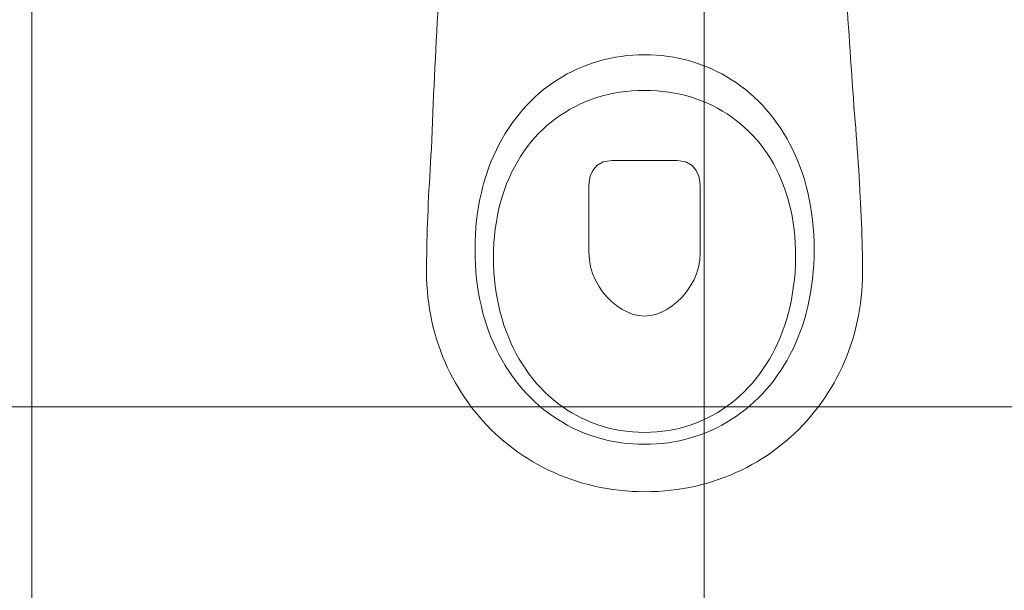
# Model space of a CAD drawing. Header units: centimetres. Extents: x 88729 to 133553, y -16225 to 14174.
# Tile 158 of 231: x 91673 to 91754, y -6389 to -6342. Entities that reach past the tile are written whole.
import ezdxf
from ezdxf.enums import TextEntityAlignment as Align

# ---------------------------------------------------------------- set-up
doc = ezdxf.new("R2010")
doc.units = ezdxf.units.CM
doc.layers.add('A-ARMATURA', color=252, linetype='Continuous', lineweight=5)
for name, color, linetype in [('A-SCIANY', 252, 'Continuous'), ('A-SUFITY', 252, 'Continuous'), ('E_PODKLAD', 7, 'Continuous'), ('R-MET-IWE', 252, 'Continuous')]:
    doc.layers.add(name, color=color, linetype=linetype)
doc.styles.get("Standard").update_dxf_attribs({"font": 'txt.shx'})

# ---------------------------------------------------------------- blocks, each defined once
blk = doc.blocks.new('A$C04280096')
at = {"layer": 'A-ARMATURA'}
for p, q in [((-42.38, -315.84), (-46.81, -317.38)), ((-37.89, -314.45), (-42.38, -315.84)), ((-33.34, -313.23), (-37.89, -314.45)), ((-28.73, -312.16), (-33.34, -313.23)), ((-24.06, -311.25), (-28.73, -312.16)), ((-19.35, -310.5), (-24.06, -311.25)), ((-14.58, -309.92), (-19.35, -310.5)), ((-9.76, -309.5), (-14.58, -309.92)), ((-4.9, -309.25), (-9.76, -309.5)), ((0, -309.16), (-4.9, -309.25)), ((4.9, -309.25), (0, -309.16)), ((9.76, -309.5), (4.9, -309.25)), ((14.58, -309.92), (9.76, -309.5)), ((19.35, -310.5), (14.58, -309.92)), ((24.06, -311.25), (19.35, -310.5)), ((28.73, -312.16), (24.06, -311.25)), ((33.34, -313.23), (28.73, -312.16)), ((37.89, -314.45), (33.34, -313.23)), ((42.38, -315.84), (37.89, -314.45)), ((46.81, -317.38), (42.38, -315.84)), ((-63.82, -325.07), (-67.89, -327.36)), ((-59.68, -322.92), (-63.82, -325.07)), ((-55.46, -320.92), (-59.68, -322.92)), ((-51.17, -319.07), (-55.46, -320.92)), ((-46.81, -317.38), (-51.17, -319.07)), ((51.17, -319.07), (46.81, -317.38)), ((55.46, -320.92), (51.17, -319.07)), ((59.68, -322.92), (55.46, -320.92)), ((63.82, -325.07), (59.68, -322.92)), ((67.89, -327.36), (63.82, -325.07)), ((-75.77, -332.39), (-79.59, -335.12)), ((-71.87, -329.8), (-75.77, -332.39)), ((-67.89, -327.36), (-71.87, -329.8)), ((71.87, -329.8), (67.89, -327.36)), ((75.77, -332.39), (71.87, -329.8)), ((79.59, -335.12), (75.77, -332.39)), ((-86.95, -341.01), (-90.49, -344.16)), ((-83.31, -338), (-86.95, -341.01)), ((-79.59, -335.12), (-83.31, -338)), ((-24.7, -340.84), (-29.43, -341.81)), ((-19.9, -340.03), (-24.7, -340.84)), ((-15.02, -339.41), (-19.9, -340.03)), ((-10.08, -338.96), (-15.02, -339.41)), ((-5.07, -338.68), (-10.08, -338.96)), ((0, -338.59), (-5.07, -338.68)), ((5.19, -338.69), (0, -338.59)), ((10.32, -338.97), (5.19, -338.69)), ((15.37, -339.45), (10.32, -338.97)), ((20.35, -340.1), (15.37, -339.45)), ((25.25, -340.95), (20.35, -340.1)), ((30.07, -341.97), (25.25, -340.95)), ((83.31, -338), (79.59, -335.12)), ((86.95, -341.01), (83.31, -338)), ((90.49, -344.16), (86.95, -341.01)), ((-93.93, -347.45), (-97.27, -350.88)), ((-90.49, -344.16), (-93.93, -347.45)), ((-51.87, -349.23), (-56.1, -351.2)), ((-47.56, -347.41), (-51.87, -349.23)), ((-43.15, -345.76), (-47.56, -347.41)), ((-38.66, -344.28), (-43.15, -345.76)), ((-34.09, -342.96), (-38.66, -344.28)), ((-29.43, -341.81), (-34.09, -342.96)), ((34.81, -343.17), (30.07, -341.97)), ((39.46, -344.55), (34.81, -343.17)), ((44.03, -346.11), (39.46, -344.55)), ((48.5, -347.84), (44.03, -346.11)), ((52.88, -349.74), (48.5, -347.84)), ((93.93, -347.45), (90.49, -344.16)), ((97.27, -350.88), (93.93, -347.45)), ((-173.36, -358.21), (-172.87, -352.37)), ((-100.5, -354.44), (-103.63, -358.14)), ((-97.27, -350.88), (-100.5, -354.44)), ((-64.25, -355.64), (-68.18, -358.09)), ((-60.22, -353.34), (-64.25, -355.64)), ((-56.1, -351.2), (-60.22, -353.34)), ((57.15, -351.81), (52.88, -349.74)), ((61.33, -354.05), (57.15, -351.81)), ((65.4, -356.46), (61.33, -354.05)), ((69.37, -359.03), (65.4, -356.46)), ((100.5, -354.44), (97.27, -350.88)), ((103.63, -358.14), (100.5, -354.44)), ((-174.29, -369.84), (-173.83, -364.03)), ((-173.83, -364.03), (-173.36, -358.21)), ((-106.66, -361.96), (-109.57, -365.92)), ((-103.63, -358.14), (-106.66, -361.96)), ((-75.72, -363.46), (-79.33, -366.37)), ((-72.01, -360.7), (-75.72, -363.46)), ((-68.18, -358.09), (-72.01, -360.7)), ((73.22, -361.76), (69.37, -359.03)), ((76.96, -364.64), (73.22, -361.76)), ((80.59, -367.69), (76.96, -364.64)), ((106.66, -361.96), (103.63, -358.14)), ((109.57, -365.92), (106.66, -361.96)), ((-174.74, -375.62), (-174.29, -369.84)), ((-112.36, -370), (-115.04, -374.21)), ((-109.57, -365.92), (-112.36, -370)), ((-86.19, -372.63), (-89.45, -375.99)), ((-82.82, -369.43), (-86.19, -372.63)), ((-79.33, -366.37), (-82.82, -369.43)), ((84.09, -370.89), (80.59, -367.69)), ((87.47, -374.25), (84.09, -370.89)), ((112.36, -370), (109.57, -365.92)), ((115.04, -374.21), (112.36, -370)), ((-175.6, -387.13), (-175.17, -381.39)), ((-175.17, -381.39), (-174.74, -375.62)), ((-117.6, -378.55), (-120.03, -383.01)), ((-115.04, -374.21), (-117.6, -378.55)), ((-92.58, -379.48), (-95.59, -383.12)), ((-89.45, -375.99), (-92.58, -379.48)), ((90.73, -377.76), (87.47, -374.25)), ((93.86, -381.42), (90.73, -377.76)), ((96.85, -385.22), (93.86, -381.42)), ((117.6, -378.55), (115.04, -374.21)), ((120.03, -383.01), (117.6, -378.55)), ((-176, -392.84), (-175.6, -387.13)), ((-122.34, -387.59), (-124.52, -392.3)), ((-120.03, -383.01), (-122.34, -387.59)), ((-98.46, -386.9), (-101.21, -390.81)), ((-95.59, -383.12), (-98.46, -386.9)), ((99.71, -389.17), (96.85, -385.22)), ((102.43, -393.27), (99.71, -389.17)), ((122.34, -387.59), (120.03, -383.01)), ((124.52, -392.3), (122.34, -387.59)), ((175.96, -386.92), (176.34, -392.64)), ((-176.4, -398.53), (-176, -392.84)), ((-126.57, -397.12), (-128.49, -402.06)), ((-124.52, -392.3), (-126.57, -397.12)), ((-103.82, -394.86), (-106.29, -399.05)), ((-101.21, -390.81), (-103.82, -394.86)), ((-34.11, -397.56), (-39.28, -400.49)), ((-26.84, -396.45), (-34.11, -397.56)), ((-2.06, -396.45), (-26.84, -396.45)), ((26.95, -396.45), (-2.06, -396.45)), ((34.23, -397.56), (26.95, -396.45)), ((39.4, -400.49), (34.23, -397.56)), ((105.01, -397.5), (102.43, -393.27)), ((107.45, -401.88), (105.01, -397.5)), ((126.57, -397.12), (124.52, -392.3)), ((128.49, -402.06), (126.57, -397.12)), ((176.34, -392.64), (176.7, -398.34)), ((-177.13, -409.8), (-176.77, -404.18)), ((-176.77, -404.18), (-176.4, -398.53)), ((-128.49, -402.06), (-130.27, -407.12)), ((-108.62, -403.37), (-110.8, -407.82)), ((-106.29, -399.05), (-108.62, -403.37)), ((-42.7, -404.65), (-44.69, -409.42)), ((-39.28, -400.49), (-42.7, -404.65)), ((42.81, -404.62), (39.4, -400.49)), ((44.81, -409.36), (42.81, -404.62)), ((109.74, -406.39), (107.45, -401.88)), ((111.87, -411.04), (109.74, -406.39)), ((130.27, -407.12), (128.49, -402.06)), ((176.7, -398.34), (177.04, -404.01)), ((177.04, -404.01), (177.37, -409.64)), ((-177.47, -415.39), (-177.13, -409.8)), ((-131.9, -412.29), (-133.4, -417.57)), ((-130.27, -407.12), (-131.9, -412.29)), ((-112.84, -412.39), (-114.73, -417.1)), ((-110.8, -407.82), (-112.84, -412.39)), ((-45.63, -414.21), (-45.84, -418.41)), ((-44.69, -409.42), (-45.63, -414.21)), ((45.75, -414.09), (44.81, -409.36)), ((45.97, -418.21), (45.75, -414.09)), ((113.86, -415.82), (111.87, -411.04)), ((131.9, -412.29), (130.27, -407.12)), ((133.4, -417.57), (131.9, -412.29)), ((177.37, -409.64), (177.68, -415.24)), ((-178.1, -426.45), (-177.79, -420.94)), ((-177.79, -420.94), (-177.47, -415.39)), ((-133.4, -417.57), (-134.75, -422.97)), ((-116.46, -421.93), (-118.04, -426.88)), ((-114.73, -417.1), (-116.46, -421.93)), ((-45.84, -418.41), (-45.97, -472.78)), ((45.97, -472.5), (45.97, -418.21)), ((115.69, -420.74), (113.86, -415.82)), ((117.36, -425.78), (115.69, -420.74)), ((134.75, -422.97), (133.4, -417.57)), ((177.68, -415.24), (177.98, -420.8)), ((177.98, -420.8), (178.26, -426.32)), ((-178.38, -431.91), (-178.1, -426.45)), ((-135.95, -428.48), (-137, -434.1)), ((-134.75, -422.97), (-135.95, -428.48)), ((-118.04, -426.88), (-119.46, -431.95)), ((118.86, -430.95), (117.36, -425.78)), ((135.95, -428.48), (134.75, -422.97)), ((137, -434.1), (135.95, -428.48)), ((178.26, -426.32), (178.52, -431.8)), ((-178.89, -442.71), (-178.64, -437.34)), ((-178.64, -437.34), (-178.38, -431.91)), ((-137, -434.1), (-137.9, -439.82)), ((-120.71, -437.15), (-121.8, -442.46)), ((-119.46, -431.95), (-120.71, -437.15)), ((120.2, -436.25), (118.86, -430.95)), ((121.37, -441.67), (120.2, -436.25)), ((137.9, -439.82), (137, -434.1)), ((178.52, -431.8), (178.76, -437.24)), ((178.76, -437.24), (178.98, -442.63)), ((-179.1, -448.04), (-178.89, -442.71)), ((-138.64, -445.65), (-139.22, -451.58)), ((-137.9, -439.82), (-138.64, -445.65)), ((-121.8, -442.46), (-122.72, -447.88)), ((122.37, -447.21), (121.37, -441.67)), ((138.64, -445.65), (137.9, -439.82)), ((139.22, -451.58), (138.64, -445.65)), ((178.98, -442.63), (179.18, -447.97)), ((-179.47, -458.55), (-179.3, -453.32)), ((-179.3, -453.32), (-179.1, -448.04)), ((-139.22, -451.58), (-139.64, -457.62)), ((-123.47, -453.42), (-124.05, -459.07)), ((-122.72, -447.88), (-123.47, -453.42)), ((123.2, -452.88), (122.37, -447.21)), ((123.84, -458.66), (123.2, -452.88)), ((139.64, -457.62), (139.22, -451.58)), ((179.18, -447.97), (179.36, -453.26)), ((179.36, -453.26), (179.52, -458.49)), ((-179.62, -463.72), (-179.47, -458.55)), ((-139.64, -457.62), (-139.89, -463.76)), ((-124.05, -459.07), (-124.44, -464.83)), ((124.31, -464.55), (123.84, -458.66)), ((139.89, -463.76), (139.64, -457.62)), ((179.52, -458.49), (179.65, -463.67)), ((-179.84, -473.89), (-179.74, -468.83)), ((-179.74, -468.83), (-179.62, -463.72)), ((-139.89, -463.76), (-139.97, -469.99)), ((-139.97, -469.99), (-139.89, -476.23)), ((-139.97, -469.99), (-139.97, -469.99)), ((-124.66, -470.71), (-124.69, -476.68)), ((-124.44, -464.83), (-124.66, -470.71)), ((124.59, -470.56), (124.31, -464.55)), ((124.69, -476.68), (124.59, -470.56)), ((139.97, -469.99), (139.89, -463.76)), ((139.89, -476.23), (139.97, -469.99)), ((139.97, -469.99), (139.97, -469.99)), ((179.65, -463.67), (179.76, -468.8)), ((179.76, -468.8), (179.85, -473.86)), ((-179.95, -483.81), (-179.91, -478.88)), ((-179.91, -478.88), (-179.84, -473.89)), ((-139.89, -476.23), (-139.64, -482.37)), ((-124.69, -476.68), (-124.54, -482.67)), ((-124.69, -476.68), (-124.69, -476.68)), ((-45.97, -472.78), (-45.58, -478.69)), ((-45.58, -478.69), (-44.5, -484.45)), ((44.55, -484.25), (45.6, -478.45)), ((45.6, -478.45), (45.97, -472.5)), ((45.97, -472.5), (45.97, -472.5)), ((124.6, -482.67), (124.69, -476.68)), ((124.69, -476.68), (124.69, -476.68)), ((139.64, -482.37), (139.89, -476.23)), ((179.85, -473.86), (179.92, -478.86)), ((179.92, -478.86), (179.95, -483.8)), ((-179.97, -488.67), (-179.95, -483.81)), ((-139.64, -482.37), (-139.22, -488.41)), ((-124.54, -482.67), (-124.21, -488.57)), ((-44.5, -484.45), (-42.8, -490)), ((42.86, -489.83), (44.55, -484.25)), ((124.33, -488.57), (124.6, -482.67)), ((139.22, -488.41), (139.64, -482.37)), ((179.95, -483.8), (179.97, -488.67)), ((-179.9, -493.91), (-179.97, -488.67)), ((-179.69, -499.11), (-179.9, -493.91)), ((-139.22, -488.41), (-138.64, -494.34)), ((-138.64, -494.34), (-137.9, -500.17)), ((-124.21, -488.57), (-123.72, -494.38)), ((-123.72, -494.38), (-123.06, -500.1)), ((-42.8, -490), (-40.54, -495.31)), ((-40.54, -495.31), (-37.77, -500.33)), ((37.83, -500.22), (40.6, -495.17)), ((40.6, -495.17), (42.86, -489.83)), ((123.27, -500.1), (123.88, -494.38)), ((123.88, -494.38), (124.33, -488.57)), ((137.9, -500.17), (138.64, -494.34)), ((138.64, -494.34), (139.22, -488.41)), ((179.9, -493.91), (179.69, -499.11)), ((179.97, -488.67), (179.9, -493.91)), ((-179.34, -504.28), (-179.69, -499.11)), ((-137.9, -500.17), (-137, -505.89)), ((-123.06, -500.1), (-122.24, -505.72)), ((-37.77, -500.33), (-34.56, -505.01)), ((34.62, -504.92), (37.83, -500.22)), ((122.48, -505.72), (123.27, -500.1)), ((137, -505.89), (137.9, -500.17)), ((179.69, -499.11), (179.33, -504.28)), ((-178.86, -509.4), (-179.34, -504.28)), ((-178.24, -514.48), (-178.86, -509.4)), ((-137, -505.89), (-135.95, -511.51)), ((-135.95, -511.51), (-134.75, -517.02)), ((-122.24, -505.72), (-121.25, -511.25)), ((-121.25, -511.25), (-120.1, -516.68)), ((-34.56, -505.01), (-30.96, -509.31)), ((-30.96, -509.31), (-27.04, -513.18)), ((27.08, -513.13), (31.01, -509.24)), ((31.01, -509.24), (34.62, -504.92)), ((120.41, -516.68), (121.53, -511.25)), ((121.53, -511.25), (122.48, -505.72)), ((134.75, -517.02), (135.95, -511.51)), ((135.95, -511.51), (137, -505.89)), ((178.85, -509.4), (178.22, -514.48)), ((179.33, -504.28), (178.85, -509.4)), ((-177.49, -519.52), (-178.24, -514.48)), ((-176.61, -524.51), (-177.49, -519.52)), ((-134.75, -517.02), (-133.4, -522.41)), ((-120.1, -516.68), (-118.8, -522)), ((-27.04, -513.18), (-22.85, -516.58)), ((-22.85, -516.58), (-18.45, -519.47)), ((-18.45, -519.47), (-13.91, -521.79)), ((13.92, -521.78), (18.47, -519.45)), ((18.47, -519.45), (22.88, -516.55)), ((22.88, -516.55), (27.08, -513.13)), ((119.13, -522), (120.41, -516.68)), ((133.4, -522.41), (134.75, -517.02)), ((177.46, -519.52), (176.57, -524.51)), ((178.22, -514.48), (177.46, -519.52)), ((-175.6, -529.45), (-176.61, -524.51)), ((-133.4, -522.41), (-131.9, -527.7)), ((-131.9, -527.7), (-130.27, -532.87)), ((-118.8, -522), (-117.34, -527.21)), ((-117.34, -527.21), (-115.73, -532.32)), ((-13.91, -521.79), (-9.28, -523.5)), ((-9.28, -523.5), (-4.62, -524.57)), ((-4.62, -524.57), (0, -524.93)), ((0, -524.93), (4.62, -524.56)), ((4.62, -524.56), (9.29, -523.5)), ((9.29, -523.5), (13.92, -521.78)), ((116.1, -532.32), (117.69, -527.21)), ((117.69, -527.21), (119.13, -522)), ((130.27, -532.87), (131.9, -527.7)), ((131.9, -527.7), (133.4, -522.41)), ((176.57, -524.51), (175.55, -529.45)), ((-174.46, -534.34), (-175.6, -529.45)), ((-173.19, -539.18), (-174.46, -534.34)), ((-130.27, -532.87), (-128.49, -537.93)), ((-115.73, -532.32), (-113.97, -537.32)), ((114.35, -537.32), (116.1, -532.32)), ((128.49, -537.93), (130.27, -532.87)), ((174.4, -534.34), (173.12, -539.18)), ((175.55, -529.45), (174.4, -534.34)), ((-171.8, -543.97), (-173.19, -539.18)), ((-170.29, -548.7), (-171.8, -543.97)), ((-128.49, -537.93), (-126.57, -542.87)), ((-126.57, -542.87), (-124.52, -547.69)), ((-113.97, -537.32), (-112.07, -542.2)), ((-112.07, -542.2), (-110.02, -546.96)), ((110.41, -546.96), (112.46, -542.2)), ((112.46, -542.2), (114.35, -537.32)), ((124.52, -547.69), (126.57, -542.87)), ((126.57, -542.87), (128.49, -537.93)), ((171.72, -543.97), (170.19, -548.7)), ((173.12, -539.18), (171.72, -543.97)), ((-168.66, -553.37), (-170.29, -548.7)), ((-124.52, -547.69), (-122.34, -552.4)), ((-122.34, -552.4), (-120.03, -556.98)), ((-110.02, -546.96), (-107.83, -551.6)), ((-107.83, -551.6), (-105.51, -556.12)), ((105.9, -556.12), (108.23, -551.6)), ((108.23, -551.6), (110.41, -546.96)), ((120.03, -556.98), (122.34, -552.4)), ((122.34, -552.4), (124.52, -547.69)), ((170.19, -548.7), (168.54, -553.37)), ((-166.9, -557.98), (-168.66, -553.37)), ((-165.03, -562.53), (-166.9, -557.98)), ((-120.03, -556.98), (-117.6, -561.44)), ((-105.51, -556.12), (-103.04, -560.51)), ((-103.04, -560.51), (-100.45, -564.77)), ((100.83, -564.77), (103.43, -560.51)), ((103.43, -560.51), (105.9, -556.12)), ((117.6, -561.44), (120.03, -556.98)), ((166.77, -557.98), (164.88, -562.53)), ((168.54, -553.37), (166.77, -557.98)), ((-163.04, -567.01), (-165.03, -562.53)), ((-160.93, -571.42), (-163.04, -567.01)), ((-117.6, -561.44), (-115.04, -565.77)), ((-115.04, -565.77), (-112.36, -569.99)), ((-100.45, -564.77), (-97.72, -568.9)), ((-97.72, -568.9), (-94.87, -572.9)), ((95.23, -572.9), (98.09, -568.9)), ((98.09, -568.9), (100.83, -564.77)), ((112.36, -569.99), (115.04, -565.77)), ((115.04, -565.77), (117.6, -561.44)), ((162.87, -567.01), (160.75, -571.42)), ((164.88, -562.53), (162.87, -567.01)), ((-158.71, -575.77), (-160.93, -571.42)), ((-156.38, -580.05), (-158.71, -575.77)), ((-112.36, -569.99), (-109.57, -574.07)), ((-109.57, -574.07), (-106.66, -578.03)), ((-94.87, -572.9), (-91.89, -576.75)), ((-91.89, -576.75), (-88.79, -580.47)), ((89.12, -580.47), (92.23, -576.75)), ((92.23, -576.75), (95.23, -572.9)), ((106.66, -578.03), (109.57, -574.07)), ((109.57, -574.07), (112.36, -569.99)), ((158.51, -575.77), (156.16, -580.05)), ((160.75, -571.42), (158.51, -575.77)), ((-153.94, -584.25), (-156.38, -580.05)), ((-151.39, -588.38), (-153.94, -584.25)), ((-106.66, -578.03), (-103.63, -581.85)), ((-103.63, -581.85), (-100.5, -585.55)), ((-88.79, -580.47), (-85.56, -584.04)), ((-85.56, -584.04), (-82.22, -587.47)), ((82.52, -587.47), (85.88, -584.04)), ((85.88, -584.04), (89.12, -580.47)), ((100.5, -585.55), (103.63, -581.85)), ((103.63, -581.85), (106.66, -578.03)), ((153.69, -584.25), (151.12, -588.38)), ((156.16, -580.05), (153.69, -584.25)), ((-148.73, -592.43), (-151.39, -588.38)), ((-145.96, -596.41), (-148.73, -592.43)), ((-100.5, -585.55), (-97.27, -589.11)), ((-97.27, -589.11), (-93.93, -592.53)), ((-93.93, -592.53), (-90.49, -595.82)), ((-82.22, -587.47), (-78.77, -590.75)), ((-78.77, -590.75), (-75.2, -593.87)), ((75.46, -593.87), (79.05, -590.75)), ((79.05, -590.75), (82.52, -587.47)), ((90.49, -595.82), (93.93, -592.53)), ((93.93, -592.53), (97.27, -589.11)), ((97.27, -589.11), (100.5, -585.55)), ((148.44, -592.43), (145.66, -596.41)), ((151.12, -588.38), (148.44, -592.43)), ((-143.09, -600.3), (-145.96, -596.41)), ((-140.12, -604.11), (-143.09, -600.3)), ((-90.49, -595.82), (-86.95, -598.98)), ((-86.95, -598.98), (-83.31, -601.99)), ((-75.2, -593.87), (-71.53, -596.84)), ((-71.53, -596.84), (-67.75, -599.66)), ((-67.75, -599.66), (-63.86, -602.31)), ((64.06, -602.31), (67.96, -599.66)), ((67.96, -599.66), (71.77, -596.84)), ((71.77, -596.84), (75.46, -593.87)), ((83.31, -601.99), (86.95, -598.98)), ((86.95, -598.98), (90.49, -595.82)), ((142.77, -600.3), (139.77, -604.11)), ((145.66, -596.41), (142.77, -600.3)), ((-137.05, -607.83), (-140.12, -604.11)), ((-133.88, -611.47), (-137.05, -607.83)), ((-83.31, -601.99), (-79.59, -604.86)), ((-79.59, -604.86), (-75.77, -607.6)), ((-75.77, -607.6), (-71.87, -610.18)), ((-63.86, -602.31), (-59.87, -604.8)), ((-59.87, -604.8), (-55.79, -607.12)), ((-55.79, -607.12), (-51.6, -609.27)), ((-51.6, -609.27), (-47.33, -611.25)), ((47.44, -611.25), (51.74, -609.27)), ((51.74, -609.27), (55.94, -607.12)), ((55.94, -607.12), (60.05, -604.8)), ((60.05, -604.8), (64.06, -602.31)), ((71.87, -610.18), (75.77, -607.6)), ((75.77, -607.6), (79.59, -604.86)), ((79.59, -604.86), (83.31, -601.99)), ((136.68, -607.83), (133.49, -611.47)), ((139.77, -604.11), (136.68, -607.83)), ((-130.61, -615.02), (-133.88, -611.47)), ((-127.25, -618.47), (-130.61, -615.02)), ((-71.87, -610.18), (-67.89, -612.63)), ((-67.89, -612.63), (-63.82, -614.92)), ((-63.82, -614.92), (-59.68, -617.07)), ((-59.68, -617.07), (-55.46, -619.07)), ((-47.33, -611.25), (-42.96, -613.06)), ((-42.96, -613.06), (-38.51, -614.68)), ((-38.51, -614.68), (-33.96, -616.13)), ((-33.96, -616.13), (-29.34, -617.39)), ((-29.34, -617.39), (-24.64, -618.47)), ((24.67, -618.47), (29.39, -617.39)), ((29.39, -617.39), (34.03, -616.13)), ((34.03, -616.13), (38.58, -614.68)), ((38.58, -614.68), (43.06, -613.06)), ((43.06, -613.06), (47.44, -611.25)), ((55.46, -619.07), (59.68, -617.07)), ((59.68, -617.07), (63.82, -614.92)), ((63.82, -614.92), (67.89, -612.63)), ((67.89, -612.63), (71.87, -610.18)), ((130.19, -615.02), (126.81, -618.47)), ((133.49, -611.47), (130.19, -615.02)), ((-123.79, -621.84), (-127.25, -618.47)), ((-120.23, -625.1), (-123.79, -621.84)), ((-116.59, -628.27), (-120.23, -625.1)), ((-55.46, -619.07), (-51.17, -620.92)), ((-51.17, -620.92), (-46.81, -622.61)), ((-46.81, -622.61), (-42.38, -624.15)), ((-42.38, -624.15), (-37.89, -625.53)), ((-37.89, -625.53), (-33.34, -626.76)), ((-24.64, -618.47), (-19.85, -619.36)), ((-19.85, -619.36), (-15, -620.05)), ((-15, -620.05), (-10.07, -620.55)), ((-10.07, -620.55), (-5.07, -620.85)), ((-5.07, -620.85), (0, -620.96)), ((0, -620.96), (5.07, -620.85)), ((0, -620.96), (0, -620.96)), ((5.07, -620.85), (10.07, -620.55)), ((10.07, -620.55), (15.01, -620.05)), ((15.01, -620.05), (19.88, -619.36)), ((19.88, -619.36), (24.67, -618.47)), ((33.34, -626.76), (37.89, -625.53)), ((37.89, -625.53), (42.38, -624.15)), ((42.38, -624.15), (46.81, -622.61)), ((46.81, -622.61), (51.17, -620.92)), ((51.17, -620.92), (55.46, -619.07)), ((119.75, -625.1), (116.08, -628.27)), ((123.32, -621.84), (119.75, -625.1)), ((126.81, -618.47), (123.32, -621.84)), ((-112.85, -631.35), (-116.59, -628.27)), ((-109.03, -634.32), (-112.85, -631.35)), ((-33.34, -626.76), (-28.73, -627.83)), ((-28.73, -627.83), (-24.06, -628.74)), ((-24.06, -628.74), (-19.35, -629.49)), ((-19.35, -629.49), (-14.58, -630.07)), ((-14.58, -630.07), (-9.76, -630.49)), ((-9.76, -630.49), (-4.9, -630.74)), ((-4.9, -630.74), (0, -630.82)), ((0, -630.82), (4.9, -630.74)), ((0, -630.82), (0, -630.82)), ((4.9, -630.74), (9.76, -630.49)), ((9.76, -630.49), (14.58, -630.07)), ((14.58, -630.07), (19.35, -629.49)), ((19.35, -629.49), (24.06, -628.74)), ((24.06, -628.74), (28.73, -627.83)), ((28.73, -627.83), (33.34, -626.76)), ((112.33, -631.35), (108.48, -634.32)), ((116.08, -628.27), (112.33, -631.35)), ((-105.12, -637.18), (-109.03, -634.32)), ((-101.13, -639.94), (-105.12, -637.18)), ((-97.05, -642.6), (-101.13, -639.94)), ((100.53, -639.94), (96.44, -642.6)), ((104.55, -637.18), (100.53, -639.94)), ((108.48, -634.32), (104.55, -637.18)), ((-92.89, -645.14), (-97.05, -642.6)), ((-88.65, -647.58), (-92.89, -645.14)), ((-84.33, -649.89), (-88.65, -647.58)), ((-79.94, -652.1), (-84.33, -649.89)), ((83.66, -649.89), (79.25, -652.1)), ((88, -647.58), (83.66, -649.89)), ((92.26, -645.14), (88, -647.58)), ((96.44, -642.6), (92.26, -645.14)), ((-75.47, -654.18), (-79.94, -652.1)), ((-70.92, -656.15), (-75.47, -654.18)), ((-66.31, -657.99), (-70.92, -656.15)), ((-61.62, -659.71), (-66.31, -657.99)), ((65.56, -657.99), (60.86, -659.71)), ((70.2, -656.15), (65.56, -657.99)), ((74.76, -654.18), (70.2, -656.15)), ((79.25, -652.1), (74.76, -654.18)), ((-56.86, -661.31), (-61.62, -659.71)), ((-52.04, -662.77), (-56.86, -661.31)), ((-47.15, -664.11), (-52.04, -662.77)), ((-42.19, -665.32), (-47.15, -664.11)), ((-37.17, -666.39), (-42.19, -665.32)), ((-32.1, -667.32), (-37.17, -666.39)), ((36.35, -666.39), (31.26, -667.32)), ((41.38, -665.32), (36.35, -666.39)), ((46.35, -664.11), (41.38, -665.32)), ((51.25, -662.77), (46.35, -664.11)), ((56.09, -661.31), (51.25, -662.77)), ((60.86, -659.71), (56.09, -661.31)), ((-26.96, -668.12), (-32.1, -667.32)), ((-21.76, -668.77), (-26.96, -668.12)), ((-16.51, -669.29), (-21.76, -668.77)), ((-11.2, -669.66), (-16.51, -669.29)), ((-5.84, -669.88), (-11.2, -669.66)), ((-0.43, -669.95), (-5.84, -669.88)), ((4.98, -669.88), (-0.43, -669.95)), ((10.35, -669.66), (4.98, -669.88)), ((15.66, -669.29), (10.35, -669.66)), ((20.92, -668.77), (15.66, -669.29)), ((26.12, -668.12), (20.92, -668.77)), ((31.26, -667.32), (26.12, -668.12))]:
    blk.add_line(p, q, dxfattribs=at)
at = {"layer": 'A-ARMATURA', "linetype": 'Continuous'}
for centre, radius, start, end in [((-8576.26, 264.4), 8425.94, 355.762455, 357.188478), ((-5010.96, -574.67), 5190.32, 2.07305, 4.71198)]:
    blk.add_arc(centre, radius, start, end, dxfattribs=at)
blk = doc.blocks.new('A$C6D4569AD')
at = {"layer": 'A-ARMATURA', "xscale": -0.09999999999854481, "yscale": 0.1000000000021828, "zscale": 0.1, "rotation": 270}
blk.add_blockref('A$C04280096', (15.03, 0), dxfattribs=at)
blk = doc.blocks.new('A$Ce817dbbb')
at = {"layer": 'A-SCIANY', "color": 252, "lineweight": 9, "ltscale": 3}
blk.add_line((272.104, -16919.017), (272.104, -16779.017), dxfattribs=at)
at = {"layer": 'A-SUFITY', "lineweight": 0, "ltscale": 0.1}
for p, q in [((327.604, -16779.017), (327.604, -17079.017)), ((-139.896, -16839.017), (375.104, -16839.017))]:
    blk.add_line(p, q, dxfattribs=at)
at = {"layer": 'A-ARMATURA', "color": 252, "lineweight": 9, "rotation": 90}
blk.add_blockref('A$C6D4569AD', (322.688, -16794.047), dxfattribs=at)
at = {"layer": 'R-MET-IWE', "color": 252, "lineweight": 9, "width": 0.75}
for tag, rotation, p in [('0-', 90, (-1139.045, -4143.611)), ('0-', 90, (-1113.045, -4143.611)), ('0-', 90, (-1087.045, -4143.611)), ('2-', 90, (-796.045, -4143.611)), ('2-', 90, (-505.045, -4143.611)), ('0-', 90, (-480.045, -4143.611)), ('0-', 90, (-456.045, -4143.611)), ('2-', 90, (-166.045, -4143.611)), ('2-', 90, (-625.663, -4833.611)), ('2-', 90, (-599.663, -4833.611)), ('2-', 90, (-573.663, -4833.611)), ('0-', 180, (-2169.638, -4848.468)), ('0-', 180, (-2169.638, -4873.468)), ('0-', 180, (-2169.638, -4899.468)), ('-2', 90, (-1661.47, -4961.645)), ('-2', 90, (-1636.47, -4961.645)), ('0-', 270, (-1489.782, -4968.061)), ('0-', 270, (-1464.782, -4968.061)), ('0-', 270, (-1439.782, -4968.061)), ('0-', 270, (-1364.782, -4968.061)), ('0-', 270, (-1339.782, -4968.061)), ('0-', 270, (-1314.782, -4968.061)), ('0-', 270, (328.218, -4968.061)), ('0-', 270, (354.218, -4968.061)), ('0-', 270, (1256.218, -4968.061)), ('0-', 270, (1282.218, -4968.061)), ('0-', 90, (-513.045, -5496.611)), ('0-', 90, (-487.045, -5496.611)), ('K.S.-', 90, (-487.045, -5766.111)), ('0-', 90, (-513.045, -5766.111)), ('1-', 90, (-539.045, -6114.611)), ('0-', 90, (-513.045, -6114.611)), ('0-', 90, (-487.045, -6114.611)), ('0-', 90, (301.955, -6545.611)), ('0-', 90, (327.955, -6545.611)), ('0-', 90, (353.955, -6545.611)), ('0-', 90, (416.113, -6545.611)), ('0-', 90, (1255.955, -6545.611)), ('0-', 90, (1281.955, -6545.611)), ('1-', 90, (2382.955, -6845.611)), ('1-', 90, (2408.955, -6845.611)), ('1-', 90, (2434.955, -6845.611)), ('1-', 90, (2827.955, -6845.611)), ('1-', 90, (2853.955, -6845.611)), ('1-', 90, (2879.955, -6845.611)), ('<-2', 90, (-910.64, -10482.409)), ('2->', 90, (-718.146, -10854.38)), ('2->', 90, (-692.146, -10854.38)), ('2->', 90, (-744.146, -10870.803)), ('-0', 90, (-186.093, -12450.121)), ('1-', 90, (2264.472, -12866.38)), ('1-', 90, (2290.472, -12866.38)), ('1-', 90, (2316.472, -12866.38)), ('1-', 90, (2709.472, -12866.38)), ('1-', 90, (2735.472, -12866.38)), ('1-', 90, (2761.472, -12866.38)), ('<-KL', 90, (-700.012, -16780.913)), ('-0', 90, (-179.939, -18957.533)), ('0->', 90, (-1257.528, -23179.046)), ('0->', 90, (-1231.528, -23179.046)), ('0->', 90, (-1205.528, -23179.046)), ('0->', 90, (-600.528, -23179.046)), ('0->', 90, (-574.528, -23179.046)), ('0->', 90, (-1692.528, -24074.046)), ('0->', 90, (-1666.528, -24074.046)), ('0->', 90, (-1640.528, -24074.046)), ('0->', 90, (-1486.528, -24074.046)), ('0->', 90, (-1460.528, -24074.046)), ('0->', 90, (-1434.528, -24074.046)), ('<-0', 90, (-499.818, -24383.565)), ('<-0', 90, (-298.109, -24383.565)), ('<-0', 180, (-587.122, -25088.859)), ('<-0', 270, (-496.631, -25202.677)), ('<-0', 180, (-1353.253, -25419.359)), ('<-0', 180, (-1187.253, -25444.101)), ('<-0', 90, (-179.614, -25454.222)), ('<-0', 90, (-69.593, -26375.359)), ('<-0', 90, (-43.593, -26375.359))]:
    blk.add_attdef(tag, text='', height=17, rotation=rotation, dxfattribs=at).set_placement(p, align=Align.MIDDLE)
for tag, p in [('2-', (1424.812, -4179.204)), ('2-', (1424.812, -4205.204)), ('K.S.-', (-76.891, -4264.204)), ('KL-', (-613.132, -4292.185)), ('1-', (-613.132, -4312.185)), ('1-', (-613.132, -4332.185)), ('K.S.-', (1414.126, -4333.662)), ('0-', (-70.188, -4341.204)), ('0-', (469.812, -4341.204)), ('1-', (-613.132, -4352.185)), ('0-', (1424.812, -4361.204)), ('0-', (-70.188, -4367.204)), ('1-', (469.812, -4367.204)), ('0-', (1099.812, -4368.204)), ('2-', (1424.812, -4387.204)), ('1-', (-70.188, -4393.204)), ('1-', (469.812, -4393.204)), ('1-', (1099.812, -4394.204)), ('2-', (1424.812, -4413.204)), ('2-', (-70.188, -4419.204)), ('2-', (1099.812, -4420.204)), ('2-', (469.812, -4444.204)), ('K.S.-', (-76.891, -4445.204)), ('2-', (1099.812, -4446.204)), ('2-', (469.812, -4470.204)), ('2-', (-825.188, -4496.204)), ('2-', (-825.188, -4522.204)), ('2-', (-70.188, -4574.204)), ('2-', (-70.188, -4600.204)), ('K.S.-', (1089.126, -4600.662)), ('2-', (1099.812, -4653.204)), ('2-', (-70.188, -4669.204)), ('2-', (1099.812, -4679.204)), ('-1', (1806.777, -4690.779)), ('1-', (-70.188, -4695.204)), ('2-', (1099.812, -4705.204)), ('-1', (1806.777, -4716.295)), ('K.S.-', (-73.204, -4721.204)), ('-1', (1806.777, -4743.07)), ('FR-', (-70.188, -4747.204)), ('0-', (-1066.188, -6382.704)), ('0-', (-1066.188, -6408.704)), ('2-', (1729.812, -6586.204)), ('2-', (1729.812, -6612.204)), ('2-', (1729.812, -6638.204)), ('2-', (1729.812, -6664.204)), ('K.S.-', (469.812, -6788.204)), ('1-', (-962.188, -6915.204)), ('1-', (-460.188, -6923.204)), ('1-', (469.812, -6923.204)), ('2-', (1729.812, -6923.204)), ('1-', (-460.188, -6949.204)), ('1-', (469.812, -6949.204)), ('2-', (1729.812, -6949.204)), ('K.S.-', (2901.812, -6960.204)), ('2-', (1729.812, -6975.204)), ('2-', (1729.812, -7001.204)), ('2-', (-460.188, -7026.204)), ('0-', (469.812, -7026.204)), ('2-', (-460.188, -7052.204)), ('0-', (469.812, -7052.204)), ('2-', (-460.188, -7078.204)), ('2-', (469.812, -7078.204)), ('1-', (2901.812, -7088.204)), ('2-', (469.812, -7104.204)), ('1-', (2901.812, -7114.204)), ('0-', (1729.812, -7131.204)), ('2-', (-460.188, -7141.204)), ('0-', (1729.812, -7157.204)), ('2-', (-460.188, -7167.204)), ('2-', (469.812, -7181.204)), ('2-', (1729.812, -7183.204)), ('0-', (-460.188, -7193.204)), ('2-', (469.812, -7207.204)), ('2-', (1729.812, -7209.204)), ('K.S.-', (-470.874, -7217.662)), ('2-', (469.812, -7233.204)), ('2-', (1729.812, -7235.204)), ('1-', (-460.188, -7245.204)), ('2-', (469.812, -7259.204)), ('2-', (1729.812, -7261.204)), ('2-', (1729.812, -7287.204)), ('2-', (-460.188, -7297.204)), ('2->', (-943.671, -10542.973)), ('-1', (1688.294, -10711.548)), ('-1', (1688.294, -10737.548)), ('-1', (1688.294, -10763.548)), ('<-2', (1685.551, -12605.392)), ('2->', (1611.329, -12636.472)), ('2->', (1611.329, -12658.973)), ('2->', (1590.766, -12684.973)), ('K.S.-', (2783.329, -12980.973)), ('2->', (-578.671, -13046.973)), ('2->', (-578.671, -13072.973)), ('<-2', (-476.881, -13105.942)), ('1-', (2783.329, -13108.973)), ('1-', (2783.329, -13134.973)), ('<-1', (-610.787, -16857.829)), ('<-1', (-610.787, -16877.829)), ('<-1', (1688.294, -17218.96)), ('<-1', (1688.294, -17244.96)), ('<-1', (1688.294, -17270.96)), ('<-1', (-478.914, -18553.429)), ('<-0', (-2287.983, -23879.575)), ('<-0', (-2287.983, -23905.575)), ('<-0', (-2287.983, -23931.575)), ('<-0', (-343.077, -24738.183)), ('<-0', (-478.914, -25059.683))]:
    blk.add_attdef(tag, text='', height=17, dxfattribs=at).set_placement(p, align=Align.MIDDLE)

msp = doc.modelspace()

# ---------------------------------------------------------------- block references
at = {"layer": 'E_PODKLAD'}
msp.add_blockref('A$Ce817dbbb', (91401.874, 10465.391), dxfattribs=at)

doc.saveas('drawing.dxf')
